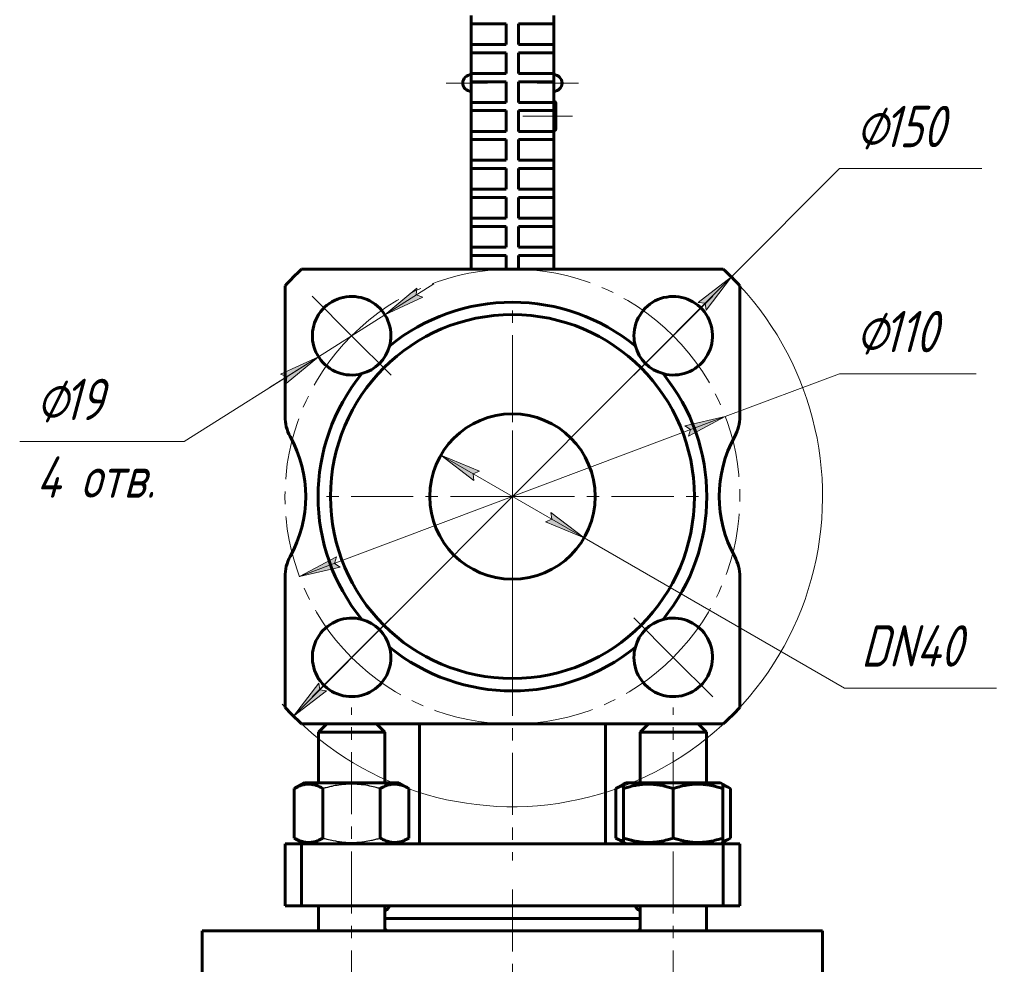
# Model space of a CAD drawing. Header units: millimetres. Extents: x 0 to 594, y 0 to 420.
# Tile 10 of 21: x 270 to 389, y 146 to 260. Entities that reach past the tile are written whole.
import ezdxf

# ---------------------------------------------------------------- set-up
doc = ezdxf.new("R2010")
doc.units = ezdxf.units.MM
for name, pattern in [('K5LT-1', [0]), ('K5LT_AXLED', [12, 7.5, -1.5, 1.5, -1.5]), ('K5LT_BASIC', [0]), ('K5LT_THIN', [0])]:
    doc.linetypes.add(name, pattern=pattern)
doc.layers.add('Системный слой', color=7, linetype='Continuous')
doc.layers.add('Системный слой (1)', color=7, linetype='Continuous', true_color=0x6c6c6c)
doc.styles.add('KDIMTEXTSTYLE', font='txt', dxfattribs={"width": 0.96, "oblique": 15, "height": 5})
doc.styles.add('KTEXTSTYLE', font='txt', dxfattribs={"width": 0.96, "height": 5})
doc.dimstyles.new('KDIMSTYLE (0.50)', dxfattribs={"dimtxt": 5, "dimasz": 1, "dimexe": 2, "dimexo": 0, "dimgap": 1, "dimtad": 1, "dimlfac": 2, "dimtxsty": 'KDIMTEXTSTYLE', "dimsah": 1, "dimcen": 0, "dimdle": 1, "dimadec": 0, "dimazin": 0, "dimtfac": 0.667, "dimtmove": 0, "dimatfit": 3, "dimfxl": 1, "dimtvp": 1, "dimtolj": 1, "dimtzin": 0, "dimarcsym": 0})

# ---------------------------------------------------------------- blocks, each defined once
blk = doc.blocks.new('U29')
at = {"layer": 'Системный слой (1)', "color": 143, "linetype": 'K5LT_BASIC', "lineweight": 60, "true_color": 0x33acca}
for p, q in [((344.78, 168.04), (344.78, 174.14)), ((344.78, 150.14), (344.78, 153.14))]:
    blk.add_line(p, q, dxfattribs=at)
blk = doc.blocks.new('U30')
at = {"layer": 'Системный слой (1)', "color": 143, "linetype": 'K5LT_BASIC', "lineweight": 60, "true_color": 0x33acca}
for p, q in [((352.78, 168.04), (352.78, 174.14)), ((352.78, 150.14), (352.78, 153.14))]:
    blk.add_line(p, q, dxfattribs=at)
blk = doc.blocks.new('U33')
at = {"layer": 'Системный слой (1)', "color": 143, "linetype": 'K5LT_BASIC', "lineweight": 60, "true_color": 0x33acca}
for p, q in [((344.2, 153.13), (344.19, 153.14)), ((344.34, 152.89), (344.2, 153.13)), ((344.54, 152.68), (344.34, 152.89)), ((344.78, 152.53), (344.54, 152.68))]:
    blk.add_line(p, q, dxfattribs=at)
blk = doc.blocks.new('U34')
at = {"layer": 'Системный слой (1)', "color": 143, "linetype": 'K5LT_BASIC', "lineweight": 60, "true_color": 0x33acca}
for p, q in [((314.14, 152.69), (313.89, 152.53)), ((314.33, 152.9), (314.14, 152.69)), ((314.47, 153.14), (314.33, 152.9))]:
    blk.add_line(p, q, dxfattribs=at)
blk = doc.blocks.new('U35')
at = {"layer": 'Системный слой (1)', "color": 143, "linetype": 'K5LT_BASIC', "lineweight": 60, "true_color": 0x33acca}
for p, q in [((342.16, 167.5), (341.85, 167.33)), ((342.47, 167.64), (342.16, 167.5)), ((342.78, 167.75), (342.47, 167.64))]:
    blk.add_line(p, q, dxfattribs=at)
blk = doc.blocks.new('U36')
at = {"layer": 'Системный слой (1)', "color": 143, "linetype": 'K5LT_BASIC', "lineweight": 60, "true_color": 0x33acca}
for p, q in [((354.78, 160.94), (355.09, 161.05)), ((355.09, 161.05), (355.4, 161.19)), ((355.4, 161.19), (355.71, 161.35))]:
    blk.add_line(p, q, dxfattribs=at)
blk = doc.blocks.new('U37')
at = {"layer": 'Системный слой (1)', "color": 143, "linetype": 'K5LT_BASIC', "lineweight": 60, "true_color": 0x33acca}
for p, q in [((355.09, 167.64), (354.78, 167.75)), ((355.4, 167.5), (355.09, 167.64)), ((355.71, 167.33), (355.4, 167.5))]:
    blk.add_line(p, q, dxfattribs=at)
blk = doc.blocks.new('U38')
at = {"layer": 'Системный слой (1)', "color": 143, "linetype": 'K5LT_BASIC', "lineweight": 60, "true_color": 0x33acca}
for p, q in [((341.85, 161.35), (342.16, 161.19)), ((342.16, 161.19), (342.47, 161.05)), ((342.47, 161.05), (342.78, 160.94))]:
    blk.add_line(p, q, dxfattribs=at)
blk = doc.blocks.new('U39')
at = {"layer": 'Системный слой (1)', "color": 143, "linetype": 'K5LT_BASIC', "lineweight": 60, "true_color": 0x33acca}
for p, q in [((313.89, 168.04), (313.89, 174.14)), ((313.89, 150.14), (313.89, 153.14))]:
    blk.add_line(p, q, dxfattribs=at)
blk = doc.blocks.new('U40')
at = {"layer": 'Системный слой (1)', "color": 143, "linetype": 'K5LT_BASIC', "lineweight": 60, "true_color": 0x33acca}
for p, q in [((305.89, 168.04), (305.89, 174.14)), ((305.89, 150.14), (305.89, 153.14))]:
    blk.add_line(p, q, dxfattribs=at)
blk = doc.blocks.new('U41')
at = {"layer": 'Системный слой (1)', "color": 143, "linetype": 'K5LT_BASIC', "lineweight": 60, "true_color": 0x33acca}
for p, q in [((313.97, 150.31), (313.89, 150.39)), ((314.05, 150.23), (313.97, 150.31)), ((314.12, 150.14), (314.05, 150.23))]:
    blk.add_line(p, q, dxfattribs=at)
blk = doc.blocks.new('U42')
at = {"layer": 'Системный слой (1)', "color": 143, "linetype": 'K5LT_BASIC', "lineweight": 60, "true_color": 0x33acca}
for p, q in [((344.62, 150.23), (344.55, 150.14)), ((344.69, 150.32), (344.62, 150.23)), ((344.78, 150.39), (344.69, 150.32))]:
    blk.add_line(p, q, dxfattribs=at)
blk = doc.blocks.new('U43')
at = {"layer": 'Системный слой (1)', "color": 143, "linetype": 'K5LT_BASIC', "lineweight": 60, "true_color": 0x33acca}
for p, q in [((334.58, 248.95), (334.58, 250.19)), ((334.58, 247.09), (334.58, 248.34))]:
    blk.add_line(p, q, dxfattribs=at)
blk = doc.blocks.new('D7')
at = {"layer": 'Системный слой (1)'}
for points in [[(325.33, 205.71), (320.67, 207.64), (324.67, 204.57), (324.57, 205.39)], [(338, 197.65), (333.99, 200.72), (334.1, 199.9), (333.34, 199.58)]]:
    blk.add_hatch(color=7, dxfattribs=at).paths.add_polyline_path(points)
at = {"layer": 'Системный слой (1)', "color": 7, "linetype": 'K5LT_THIN', "lineweight": 18, "true_color": 0xffffff}
for p, q in [((320.67, 207.64), (325.33, 205.71)), ((324.67, 204.57), (320.67, 207.64)), ((320.67, 207.64), (338, 197.65)), ((325.33, 205.71), (324.57, 205.39)), ((324.57, 205.39), (324.67, 204.57)), ((334.1, 199.9), (333.99, 200.72)), ((333.99, 200.72), (338, 197.65)), ((333.34, 199.58), (334.1, 199.9)), ((338, 197.65), (333.34, 199.58)), ((338, 197.65), (369.48, 179.49)), ((369.48, 179.49), (387.87, 179.49))]:
    blk.add_line(p, q, dxfattribs=at)
blk.add_wipeout([(371.48, 180.49), (371.48, 187.88), (385.29, 187.88), (385.29, 180.49)]).dxf.layer = 'Системный слой (1)'
at = {"layer": 'Системный слой (1)', "color": 7, "insert": (371.48, 187.08), "char_height": 5, "attachment_point": 1, "style": 'KTEXTSTYLE'}
blk.add_mtext('\\fArial|b0|c204|p34;\\H5.0;\\W1.000;\\Q15;\\fGOST Type AU|b0|i0|c204|p34;\\Q15;\\W0.960;DN40', dxfattribs=at)
blk = doc.blocks.new('KDIMARROW_01')
at = {"layer": 'Системный слой'}
blk.add_hatch(color=0, dxfattribs=at).paths.add_polyline_path([(0, 0), (-5, 0.66), (-4.5, 0), (-5, -0.66)])
at = {"layer": 'Системный слой', "color": 0, "linetype": 'K5LT_THIN', "lineweight": 18}
for p, q in [((-4.5, 0), (-5, 0.66)), ((-5, 0.66), (0, 0)), ((0, 0), (-5, -0.66)), ((-5, -0.66), (-4.5, 0))]:
    blk.add_line(p, q, dxfattribs=at)
at = {"layer": 'Системный слой (1)', "color": 0, "linetype": 'K5LT_THIN', "lineweight": 18}
blk.add_line((329.33, 202.64), (328.83, 202.64), dxfattribs=at)
blk = doc.blocks.new('D9')
at = {"layer": 'Системный слой (1)'}
for points in [[(317.71, 227.03), (318.48, 226.74), (313.9, 224.63), (317.78, 227.85)], [(301.99, 216.33), (305.87, 219.55), (301.29, 217.44), (302.07, 217.15)]]:
    blk.add_hatch(color=7, dxfattribs=at).paths.add_polyline_path(points)
at = {"layer": 'Системный слой (1)', "color": 7, "linetype": 'K5LT_THIN', "lineweight": 18, "true_color": 0xffffff}
for p, q in [((313.9, 224.63), (319.82, 228.36)), ((317.78, 227.85), (313.9, 224.63)), ((317.71, 227.03), (317.78, 227.85)), ((313.9, 224.63), (318.48, 226.74)), ((318.48, 226.74), (317.71, 227.03)), ((313.9, 224.63), (305.87, 219.55)), ((305.87, 219.55), (289.63, 209.3)), ((305.87, 219.55), (299.95, 215.82)), ((305.87, 219.55), (301.29, 217.44)), ((301.99, 216.33), (305.87, 219.55)), ((301.29, 217.44), (302.07, 217.15)), ((302.07, 217.15), (301.99, 216.33))]:
    blk.add_line(p, q, dxfattribs=at)
blk.add_wipeout([(271.75, 200.92), (271.75, 217.68), (286.99, 217.68), (286.99, 200.92)]).dxf.layer = 'Системный слой (1)'
blk.add_line((289.63, 209.3), (269.75, 209.3), dxfattribs=at)
at = {"layer": 'Системный слой (1)', "color": 7, "char_height": 5, "attachment_point": 1, "style": 'KTEXTSTYLE'}
for s, insert in [('\\fArial|b0|c204|p34;\\H5.0;\\W1.000;\\Q15;\\fGOST Type AU|b0|i0|c204|p34;\\Q15;\\W0.960;⌀', (271.75, 216.89)), ('\\fArial|b0|c204|p34;\\H5.0;\\W1.000;\\Q15;\\fGOST Type AU|b0|i0|c204|p34;\\Q15;\\W0.960;19', (275.06, 216.89)), ('\\fArial|b0|c204|p34;\\H5.0;\\W1.000;\\Q15;\\fGOST Type AU|b0|i0|c204|p34;\\Q15;\\W0.960;4 отв.', (271.75, 207.5))]:
    blk.add_mtext(s, dxfattribs=dict(at, insert=insert))
blk = doc.blocks.new('U44')
at = {"layer": 'Системный слой (1)', "color": 30, "linetype": 'K5LT_AXLED', "lineweight": 18, "true_color": 0xff8000}
for q in [(329.33, 226.64), (305.33, 202.64), (353.33, 202.64), (329.33, 178.64)]:
    blk.add_line((329.33, 202.64), q, dxfattribs=at)
blk = doc.blocks.new('U45')
at = {"layer": 'Системный слой (1)', "color": 30, "linetype": 'K5LT_AXLED', "lineweight": 18, "true_color": 0xff8000}
for p, q in [((309.89, 222.09), (305.11, 226.86)), ((348.78, 222.09), (353.55, 226.86)), ((314.66, 217.32), (309.89, 222.09)), ((344.01, 217.32), (348.78, 222.09)), ((314.66, 187.97), (309.89, 183.2)), ((344.01, 187.97), (348.78, 183.2)), ((309.89, 183.2), (305.11, 178.43)), ((348.78, 183.2), (353.55, 178.43))]:
    blk.add_line(p, q, dxfattribs=at)
for start, end in [(45, 135), (135, 225), (315, 45), (225, 315)]:
    blk.add_arc((329.33, 202.64), 27.5, start, end, dxfattribs=at)
blk = doc.blocks.new('D10')
at = {"layer": 'Системный слой (1)'}
for points in [[(352.75, 225.2), (355.81, 229.2), (351.81, 226.12), (352.63, 226.01)], [(302.86, 176.09), (306.85, 179.16), (306.03, 179.27), (305.92, 180.09)]]:
    blk.add_hatch(color=7, dxfattribs=at).paths.add_polyline_path(points)
at = {"layer": 'Системный слой (1)', "color": 7, "linetype": 'K5LT_THIN', "lineweight": 18, "true_color": 0xffffff}
for p, q in [((355.81, 229.2), (368.87, 242.3)), ((368.87, 242.3), (386.07, 242.3)), ((302.86, 176.09), (355.81, 229.2)), ((351.81, 226.12), (355.81, 229.2)), ((355.81, 229.2), (352.75, 225.2)), ((352.63, 226.01), (351.81, 226.12)), ((352.75, 225.2), (352.63, 226.01)), ((302.86, 176.09), (305.92, 180.09)), ((305.92, 180.09), (306.03, 179.27)), ((306.85, 179.16), (302.86, 176.09)), ((306.03, 179.27), (306.85, 179.16))]:
    blk.add_line(p, q, dxfattribs=at)
blk.add_arc((329.33, 202.64), 37.5, 222.0325, 42.8334, dxfattribs=at)
blk.add_arc((329.33, 202.64), 37.5, 222.0325, 42.8334, dxfattribs=at)
blk.add_wipeout([(370.87, 243.3), (370.87, 250.69), (383.54, 250.69), (383.54, 243.3)]).dxf.layer = 'Системный слой (1)'
at = {"layer": 'Системный слой (1)', "color": 7, "char_height": 5, "attachment_point": 1, "style": 'KTEXTSTYLE'}
for s, insert in [('\\fArial|b0|c204|p34;\\H5.0;\\W1.000;\\Q15;\\fGOST Type AU|b0|i0|c204|p34;\\Q15;\\W0.960;⌀', (370.87, 249.89)), ('\\fArial|b0|c204|p34;\\H5.0;\\W1.000;\\Q15;\\fGOST Type AU|b0|i0|c204|p34;\\Q15;\\W0.960;150', (374.18, 249.89))]:
    blk.add_mtext(s, dxfattribs=dict(at, insert=insert))
blk = doc.blocks.new('D11')
at = {"layer": 'Системный слой (1)'}
for points in [[(350.63, 209.94), (355.07, 212.32), (350.16, 211.18), (350.86, 210.74)], [(308.5, 194.11), (307.8, 194.55), (308.04, 195.34), (303.59, 192.97)]]:
    blk.add_hatch(color=7, dxfattribs=at).paths.add_polyline_path(points)
at = {"layer": 'Системный слой (1)', "color": 7, "linetype": 'K5LT_THIN', "lineweight": 18, "true_color": 0xffffff}
for p, q in [((355.07, 212.32), (368.87, 217.5)), ((368.87, 217.5), (385.41, 217.5)), ((303.59, 192.97), (355.07, 212.32)), ((350.16, 211.18), (355.07, 212.32)), ((355.07, 212.32), (350.63, 209.94)), ((350.86, 210.74), (350.16, 211.18)), ((350.63, 209.94), (350.86, 210.74)), ((303.59, 192.97), (308.04, 195.34)), ((308.04, 195.34), (307.8, 194.55)), ((308.5, 194.11), (303.59, 192.97)), ((307.8, 194.55), (308.5, 194.11))]:
    blk.add_line(p, q, dxfattribs=at)
blk.add_wipeout([(370.87, 218.5), (370.87, 225.89), (382.91, 225.89), (382.91, 218.5)]).dxf.layer = 'Системный слой (1)'
at = {"layer": 'Системный слой (1)', "color": 7, "char_height": 5, "attachment_point": 1, "style": 'KTEXTSTYLE'}
for s, insert in [('\\fArial|b0|c204|p34;\\H5.0;\\W1.000;\\Q15;\\fGOST Type AU|b0|i0|c204|p34;\\Q15;\\W0.960;⌀', (370.87, 225.09)), ('\\fArial|b0|c204|p34;\\H5.0;\\W1.000;\\Q15;\\fGOST Type AU|b0|i0|c204|p34;\\Q15;\\W0.960;110', (374.18, 225.09))]:
    blk.add_mtext(s, dxfattribs=dict(at, insert=insert))

msp = doc.modelspace()

# ---------------------------------------------------------------- linework, layer by layer
at = {"layer": 'Системный слой (1)', "color": 143, "linetype": 'K5LT_BASIC', "lineweight": 60, "true_color": 0x33acca}
for p, q in [((324.333, 259.8042), (324.333, 260.8042)), ((334.333, 259.8042), (334.333, 260.8042)), ((324.333, 257.3042), (324.333, 259.8042)), ((325.333, 259.8042), (324.333, 259.8042)), ((325.333, 259.8042), (328.583, 259.8042)), ((328.583, 257.3042), (328.583, 259.8042)), ((330.083, 257.3042), (330.083, 259.8042)), ((330.083, 259.8042), (333.333, 259.8042)), ((334.333, 259.8042), (333.333, 259.8042)), ((334.333, 257.3042), (334.333, 259.8042)), ((324.333, 256.3042), (324.333, 257.3042)), ((324.333, 257.3042), (325.333, 257.3042)), ((325.333, 257.3042), (328.583, 257.3042)), ((330.083, 257.3042), (333.333, 257.3042)), ((333.333, 257.3042), (334.333, 257.3042)), ((334.333, 256.3042), (334.333, 257.3042)), ((325.333, 256.3042), (324.333, 256.3042)), ((324.333, 253.8042), (324.333, 256.3042)), ((325.333, 256.3042), (328.583, 256.3042)), ((328.583, 253.8042), (328.583, 256.3042)), ((330.083, 253.8042), (330.083, 256.3042)), ((330.083, 256.3042), (333.333, 256.3042)), ((334.333, 256.3042), (333.333, 256.3042)), ((334.333, 253.8042), (334.333, 256.3042)), ((324.333, 252.8042), (324.333, 253.8042)), ((324.333, 253.8042), (325.333, 253.8042)), ((325.333, 253.8042), (328.583, 253.8042)), ((330.083, 253.8042), (333.333, 253.8042)), ((333.333, 253.8042), (334.333, 253.8042)), ((334.333, 252.8042), (334.333, 253.8042)), ((324.333, 250.3042), (324.333, 252.8042)), ((325.333, 252.8042), (324.333, 252.8042)), ((325.333, 252.8042), (328.583, 252.8042)), ((328.583, 250.3042), (328.583, 252.8042)), ((330.083, 250.3042), (330.083, 252.8042)), ((330.083, 252.8042), (333.333, 252.8042)), ((334.333, 252.8042), (333.333, 252.8042)), ((334.333, 250.3042), (334.333, 252.8042)), ((324.333, 250.3042), (325.333, 250.3042)), ((324.333, 249.3042), (324.333, 250.3042)), ((325.333, 250.3042), (328.583, 250.3042)), ((330.083, 250.3042), (333.333, 250.3042)), ((333.333, 250.3042), (334.333, 250.3042)), ((334.383, 250.394), (334.333, 250.394)), ((334.333, 249.3042), (334.333, 250.3042)), ((334.583, 247.094), (334.583, 250.194)), ((324.333, 246.8042), (324.333, 249.3042)), ((325.333, 249.3042), (324.333, 249.3042)), ((325.333, 249.3042), (328.583, 249.3042)), ((328.583, 246.8042), (328.583, 249.3042)), ((330.083, 249.3042), (333.333, 249.3042)), ((330.083, 246.8042), (330.083, 249.3042)), ((334.333, 249.3042), (333.333, 249.3042)), ((334.333, 246.8042), (334.333, 249.3042)), ((324.333, 246.8042), (325.333, 246.8042)), ((324.333, 245.8042), (324.333, 246.8042)), ((325.333, 246.8042), (328.583, 246.8042)), ((330.083, 246.8042), (333.333, 246.8042)), ((333.333, 246.8042), (334.333, 246.8042)), ((334.383, 246.894), (334.333, 246.894)), ((334.333, 245.8042), (334.333, 246.8042)), ((325.333, 245.8042), (324.333, 245.8042)), ((324.333, 243.3042), (324.333, 245.8042)), ((325.333, 245.8042), (328.583, 245.8042)), ((328.583, 243.3042), (328.583, 245.8042)), ((330.083, 243.3042), (330.083, 245.8042)), ((330.083, 245.8042), (333.333, 245.8042)), ((334.333, 245.8042), (333.333, 245.8042)), ((334.333, 243.3042), (334.333, 245.8042)), ((324.333, 242.3042), (324.333, 243.3042)), ((324.333, 243.3042), (325.333, 243.3042)), ((325.333, 243.3042), (328.583, 243.3042)), ((330.083, 243.3042), (333.333, 243.3042)), ((333.333, 243.3042), (334.333, 243.3042)), ((334.333, 242.3042), (334.333, 243.3042)), ((324.333, 239.8042), (324.333, 242.3042)), ((325.333, 242.3042), (324.333, 242.3042)), ((325.333, 242.3042), (328.583, 242.3042)), ((328.583, 239.8042), (328.583, 242.3042)), ((330.083, 239.8042), (330.083, 242.3042)), ((330.083, 242.3042), (333.333, 242.3042)), ((334.333, 242.3042), (333.333, 242.3042)), ((334.333, 239.8042), (334.333, 242.3042)), ((324.333, 238.8042), (324.333, 239.8042)), ((324.333, 239.8042), (325.333, 239.8042)), ((325.333, 239.8042), (328.583, 239.8042)), ((330.083, 239.8042), (333.333, 239.8042)), ((333.333, 239.8042), (334.333, 239.8042)), ((334.333, 238.8042), (334.333, 239.8042)), ((325.333, 238.8042), (324.333, 238.8042)), ((324.333, 236.3042), (324.333, 238.8042)), ((325.333, 238.8042), (328.583, 238.8042)), ((328.583, 236.3042), (328.583, 238.8042)), ((330.083, 238.8042), (333.333, 238.8042)), ((330.083, 236.3042), (330.083, 238.8042)), ((334.333, 238.8042), (333.333, 238.8042)), ((334.333, 236.3042), (334.333, 238.8042)), ((324.333, 235.3042), (324.333, 236.3042)), ((324.333, 236.3042), (325.333, 236.3042)), ((325.333, 236.3042), (328.583, 236.3042)), ((330.083, 236.3042), (333.333, 236.3042)), ((333.333, 236.3042), (334.333, 236.3042)), ((334.333, 235.3042), (334.333, 236.3042)), ((324.333, 232.8042), (324.333, 235.3042)), ((325.333, 235.3042), (324.333, 235.3042)), ((325.333, 235.3042), (328.583, 235.3042)), ((328.583, 232.8042), (328.583, 235.3042)), ((330.083, 235.3042), (333.333, 235.3042)), ((330.083, 232.8042), (330.083, 235.3042)), ((334.333, 235.3042), (333.333, 235.3042)), ((334.333, 232.8042), (334.333, 235.3042)), ((324.333, 232.8042), (325.333, 232.8042)), ((324.333, 231.8042), (324.333, 232.8042)), ((325.333, 232.8042), (328.583, 232.8042)), ((330.083, 232.8042), (333.333, 232.8042)), ((333.333, 232.8042), (334.333, 232.8042)), ((334.333, 231.8042), (334.333, 232.8042)), ((324.333, 230.144), (324.333, 231.8042)), ((325.333, 231.8042), (324.333, 231.8042)), ((325.333, 231.8042), (328.583, 231.8042)), ((328.583, 230.144), (328.583, 231.8042)), ((330.083, 230.144), (330.083, 231.8042)), ((330.083, 231.8042), (333.333, 231.8042)), ((334.333, 231.8042), (333.333, 231.8042)), ((334.333, 230.144), (334.333, 231.8042)), ((303.8379, 230.144), (354.8281, 230.144)), ((301.833, 212.3264), (301.833, 228.1391)), ((356.833, 228.1391), (356.833, 212.3264)), ((301.833, 177.1489), (301.833, 192.9615)), ((356.833, 192.9615), (356.833, 177.1489)), ((354.8281, 175.144), (303.8379, 175.144)), ((305.8876, 174.144), (306.8876, 175.144)), ((313.8876, 174.144), (312.8876, 175.144)), ((318.083, 160.644), (318.083, 175.144)), ((340.583, 160.644), (340.583, 175.144)), ((344.7784, 174.144), (345.7784, 175.144)), ((352.7784, 174.144), (351.7784, 175.144)), ((305.8876, 174.144), (313.8876, 174.144)), ((344.7784, 174.144), (352.7784, 174.144)), ((302.9594, 167.3349), (304.1876, 168.044)), ((315.5876, 168.044), (304.1876, 168.044)), ((316.8158, 167.3349), (315.5876, 168.044)), ((341.8502, 167.3349), (342.7784, 167.8708)), ((342.7784, 167.8708), (343.0784, 168.044)), ((342.7784, 167.3349), (342.7784, 167.8708)), ((354.4784, 168.044), (343.0784, 168.044)), ((354.7784, 167.8708), (354.4784, 168.044)), ((354.7784, 167.8708), (354.7784, 167.3349)), ((355.7067, 167.3349), (354.7784, 167.8708)), ((302.9594, 161.3531), (302.9594, 167.3349)), ((306.4235, 161.3531), (306.4235, 167.3349)), ((313.3517, 161.3531), (313.3517, 167.3349)), ((316.8158, 161.3531), (316.8158, 167.3349)), ((341.8502, 161.3531), (341.8502, 167.3349)), ((342.7784, 161.3531), (342.7784, 167.3349)), ((348.7784, 161.3531), (348.7784, 167.3349)), ((354.7784, 161.3531), (354.7784, 167.3349)), ((355.7067, 161.3531), (355.7067, 167.3349)), ((304.1876, 160.644), (302.9594, 161.3531)), ((304.1876, 160.644), (303.8876, 160.8172)), ((315.5876, 160.644), (316.8158, 161.3531)), ((342.7784, 160.8172), (341.8502, 161.3531)), ((342.7784, 160.8172), (342.7784, 161.3531)), ((343.0784, 160.644), (342.7784, 160.8172)), ((354.4784, 160.644), (354.7784, 160.8172)), ((354.7784, 161.3531), (354.7784, 160.8172)), ((354.7784, 160.8172), (355.7067, 161.3531)), ((301.833, 160.644), (303.8379, 160.644)), ((301.833, 153.144), (301.833, 160.644)), ((303.8379, 153.144), (303.8379, 160.644)), ((303.8379, 160.644), (354.8281, 160.644)), ((354.8281, 160.644), (356.833, 160.644)), ((354.8281, 153.144), (354.8281, 160.644)), ((356.833, 153.144), (356.833, 160.644)), ((301.833, 153.144), (303.8379, 153.144)), ((303.8379, 153.144), (354.8281, 153.144)), ((305.833, 153.144), (305.8876, 153.0894)), ((352.833, 153.144), (352.7784, 153.0894)), ((354.8281, 153.144), (356.833, 153.144)), ((329.333, 151.644), (313.8876, 151.644)), ((344.7784, 151.644), (329.333, 151.644)), ((291.833, 150.144), (366.833, 150.144)), ((291.833, 142.644), (291.833, 150.144)), ((305.8876, 150.1985), (305.833, 150.144)), ((352.7784, 150.1985), (352.833, 150.144)), ((366.833, 142.644), (366.833, 150.144))]:
    msp.add_line(p, q, dxfattribs=at)
at = {"layer": 'Системный слой (1)', "color": 30, "linetype": 'K5LT_AXLED', "lineweight": 18, "true_color": 0xff8000}
for p, q in [((321.333, 252.644), (326.333, 252.644)), ((332.333, 252.644), (337.333, 252.644)), ((336.583, 248.644), (330.583, 248.644)), ((309.8876, 140.244), (309.8876, 177.144)), ((348.7784, 140.244), (348.7784, 177.144)), ((329.333, 155.144), (329.333, 140.644))]:
    msp.add_line(p, q, dxfattribs=at)
at = {"layer": 'Системный слой (1)', "color": 143, "linetype": 'K5LT_BASIC', "lineweight": 60, "true_color": 0x33acca}
for radius in [22, 10]:
    msp.add_circle((329.333, 202.644), radius, dxfattribs=at)
for centre, radius, start, end in [((324.333, 252.644), 1, 90, 180), ((334.333, 252.644), 1, 0, 90), ((324.333, 252.644), 1, 180, 270), ((334.333, 252.644), 1, 270, 0), ((334.383, 250.194), 0.2, 0, 90), ((334.383, 250.194), 0.2, 0, 90), ((334.383, 247.094), 0.2, 270, 0), ((334.383, 247.094), 0.2, 270, 0), ((329.333, 202.644), 37.5, 132.833428, 137.166572), ((329.333, 202.644), 37.5, 42.833428, 47.166572), ((309.8876, 222.0894), 4.75, 0, 285.137737), ((348.7784, 222.0894), 4.75, 254.862263, 180), ((329.333, 202.644), 23.5, 90, 129.223817), ((329.333, 202.644), 23.5, 50.776183, 90), ((309.8876, 222.0894), 4.75, 344.862263, 0), ((348.7784, 222.0894), 4.75, 180, 195.137737), ((309.8876, 222.0894), 4.75, 285.137737, 344.862263), ((348.7784, 222.0894), 4.75, 195.137737, 254.862263), ((329.333, 202.644), 23.5, 140.776183, 219.223817), ((329.333, 202.644), 23.5, 320.776183, 39.223817), ((306.833, 212.3264), 5, 180, 208.955024), ((351.833, 212.3264), 5, 331.044976, 0), ((289.333, 202.644), 15, 331.044976, 28.955024), ((369.333, 202.644), 15, 151.044976, 208.955024), ((306.833, 192.9615), 5, 151.044976, 180), ((351.833, 192.9615), 5, 0, 28.955024), ((309.8876, 183.1985), 4.75, 74.862263, 0), ((309.8876, 183.1985), 4.75, 15.137737, 74.862263), ((348.7784, 183.1985), 4.75, 180, 105.137737), ((348.7784, 183.1985), 4.75, 105.137737, 164.862263), ((309.8876, 183.1985), 4.75, 0, 15.137737), ((329.333, 202.644), 23.5, 230.776183, 309.223817), ((348.7784, 183.1985), 4.75, 164.862263, 180), ((329.333, 202.644), 37.5, 222.833428, 227.166572), ((329.333, 202.644), 37.5, 312.833428, 317.166572)]:
    msp.add_arc(centre, radius, start, end, dxfattribs=at)
for points, knots in [([(306.4235, 167.3349), (306.2889, 167.4126), (306.066, 167.5301), (305.7722, 167.6558), (305.5718, 167.7263), (305.3802, 167.7827), (305.1856, 167.8273), (304.9621, 167.8596), (304.7512, 167.8729), (304.5491, 167.8693), (304.3561, 167.8514), (304.169, 167.8208), (303.9556, 167.7712), (303.6608, 167.6789), (303.3183, 167.532), (303.0681, 167.3976), (302.9594, 167.3349)], [0, 0, 0, 0, 2.03197676, 3.33971817, 4.35691028, 4.98286377, 6.14673398, 7.19733448, 8.23107414, 9.20464301, 10.12610383, 11.03238569, 11.92740894, 13.24282625, 15.35658079, 17, 17, 17, 17]), ([(316.8158, 167.3349), (316.6812, 167.4126), (316.4583, 167.5301), (316.1645, 167.6558), (315.9641, 167.7263), (315.7725, 167.7827), (315.5779, 167.8273), (315.3544, 167.8596), (315.1435, 167.8729), (314.9415, 167.8693), (314.7484, 167.8514), (314.5613, 167.8208), (314.3479, 167.7712), (314.0531, 167.6789), (313.7106, 167.532), (313.4604, 167.3976), (313.3517, 167.3349)], [0, 0, 0, 0, 2.03197676, 3.33971817, 4.35691028, 4.98286377, 6.14673398, 7.19733448, 8.23107414, 9.20464301, 10.12610383, 11.03238569, 11.92740894, 13.24282625, 15.35658079, 17, 17, 17, 17]), ([(348.7784, 167.3349), (348.5737, 167.4031), (348.2714, 167.4962), (347.8343, 167.6115), (347.5329, 167.6804), (347.178, 167.7495), (346.8947, 167.7939), (346.5571, 167.8338), (346.2472, 167.8596), (345.882, 167.8729), (345.532, 167.8693), (345.1977, 167.8514), (344.8736, 167.8208), (344.5039, 167.7712), (343.9934, 167.6789), (343.4002, 167.532), (342.9667, 167.3976), (342.7784, 167.3349)], [0, 0, 0, 0, 1.88979329, 2.77228609, 3.97396019, 4.61319913, 5.96225261, 6.50830656, 7.62070709, 8.71525498, 9.7460926, 10.72175699, 11.68134955, 12.62902123, 14.02181603, 16.25990907, 18, 18, 18, 18]), ([(354.7784, 167.3349), (354.5737, 167.4031), (354.2714, 167.4962), (353.8343, 167.6115), (353.5329, 167.6804), (353.178, 167.7495), (352.8947, 167.7939), (352.5571, 167.8338), (352.2472, 167.8596), (351.882, 167.8729), (351.532, 167.8693), (351.1977, 167.8514), (350.8736, 167.8208), (350.5039, 167.7712), (349.9934, 167.6789), (349.4002, 167.532), (348.9667, 167.3976), (348.7784, 167.3349)], [0, 0, 0, 0, 1.88979329, 2.77228609, 3.97396019, 4.61319913, 5.96225261, 6.50830656, 7.62070709, 8.71525498, 9.7460926, 10.72175699, 11.68134955, 12.62902123, 14.02181603, 16.25990907, 18, 18, 18, 18]), ([(302.9594, 161.3531), (303.094, 161.2754), (303.3168, 161.1579), (303.6107, 161.0321), (303.8111, 160.9616), (304.0026, 160.9053), (304.1973, 160.8606), (304.4208, 160.8283), (304.6316, 160.8151), (304.8337, 160.8186), (305.0267, 160.8365), (305.2138, 160.8672), (305.4273, 160.9168), (305.722, 161.009), (306.0645, 161.156), (306.3148, 161.2903), (306.4235, 161.3531)], [0, 0, 0, 0, 2.03197676, 3.33971817, 4.35691028, 4.98286377, 6.14673398, 7.19733448, 8.23107414, 9.20464301, 10.12610383, 11.03238569, 11.92740894, 13.24282625, 15.35658079, 17, 17, 17, 17]), ([(313.3517, 161.3531), (313.4863, 161.2754), (313.7091, 161.1579), (314.003, 161.0321), (314.2034, 160.9616), (314.3949, 160.9053), (314.5896, 160.8606), (314.8131, 160.8283), (315.024, 160.8151), (315.226, 160.8186), (315.419, 160.8365), (315.6061, 160.8672), (315.8196, 160.9168), (316.1143, 161.009), (316.4568, 161.156), (316.7071, 161.2903), (316.8158, 161.3531)], [0, 0, 0, 0, 2.03197676, 3.33971817, 4.35691028, 4.98286377, 6.14673398, 7.19733448, 8.23107414, 9.20464301, 10.12610383, 11.03238569, 11.92740894, 13.24282625, 15.35658079, 17, 17, 17, 17]), ([(342.7784, 161.3531), (342.9832, 161.2848), (343.2855, 161.1917), (343.7226, 161.0764), (344.024, 161.0075), (344.3789, 160.9384), (344.6622, 160.894), (344.9998, 160.8542), (345.3097, 160.8283), (345.6749, 160.8151), (346.0249, 160.8186), (346.3592, 160.8365), (346.6833, 160.8672), (347.053, 160.9168), (347.5635, 161.009), (348.1567, 161.156), (348.5902, 161.2903), (348.7784, 161.3531)], [0, 0, 0, 0, 1.88979329, 2.77228609, 3.97396019, 4.61319913, 5.96225261, 6.50830656, 7.62070709, 8.71525498, 9.7460926, 10.72175699, 11.68134955, 12.62902123, 14.02181603, 16.25990907, 18, 18, 18, 18]), ([(348.7784, 161.3531), (348.9832, 161.2848), (349.2855, 161.1917), (349.7226, 161.0764), (350.024, 161.0075), (350.3789, 160.9384), (350.6622, 160.894), (350.9998, 160.8542), (351.3097, 160.8283), (351.6749, 160.8151), (352.0249, 160.8186), (352.3592, 160.8365), (352.6833, 160.8672), (353.053, 160.9168), (353.5635, 161.009), (354.1567, 161.156), (354.5902, 161.2903), (354.7784, 161.3531)], [0, 0, 0, 0, 1.88979329, 2.77228609, 3.97396019, 4.61319913, 5.96225261, 6.50830656, 7.62070709, 8.71525498, 9.7460926, 10.72175699, 11.68134955, 12.62902123, 14.02181603, 16.25990907, 18, 18, 18, 18])]:
    msp.add_open_spline(points, degree=3, knots=knots, dxfattribs=at)
at = {"layer": 'Системный слой (1)', "color": 7, "linetype": 'K5LT-1'}
for points in [[(313.3517, 167.3349), (313.1903, 167.3815), (312.7778, 167.4943), (312.0283, 167.6673), (311.274, 167.7884), (310.6918, 167.842), (310.3676, 167.8606), (310.1577, 167.8679), (309.9816, 167.8707), (309.7922, 167.8711), (309.5546, 167.8667), (309.2693, 167.8537), (308.8597, 167.8239), (308.2664, 167.7547), (307.5905, 167.6317), (306.9571, 167.483), (306.6008, 167.3861), (306.4235, 167.3349)], [(306.4235, 161.3531), (306.5848, 161.3065), (306.9974, 161.1936), (307.7468, 161.0206), (308.5011, 160.8996), (309.0834, 160.846), (309.4075, 160.8273), (309.6174, 160.8201), (309.7935, 160.8173), (309.983, 160.8169), (310.2205, 160.8212), (310.5058, 160.8342), (310.9154, 160.864), (311.5088, 160.9333), (312.1847, 161.0563), (312.8181, 161.2049), (313.1744, 161.3019), (313.3517, 161.3531)]]:
    msp.add_open_spline(points, degree=3, knots=[0, 0, 0, 0, 3.15229629, 8.02402693, 14.43035773, 17.47429983, 18.99627089, 20.51824194, 21.40985484, 22.30146773, 24.08469353, 25.86791932, 27.65114512, 31.79250392, 37.07252473, 40.53626237, 44, 44, 44, 44], dxfattribs=at)

# ---------------------------------------------------------------- block references
at = {"layer": 'Системный слой (1)'}
for name in ['U43', 'U40', 'U39', 'U29', 'U30', 'U35', 'U37', 'U38', 'U36', 'U34', 'U33', 'U41', 'U42']:
    msp.add_blockref(name, (0, 0), dxfattribs=at)

# ---------------------------------------------------------------- next in the draw order: dimensions: what is measured, and where the dimension line sits
at = {"layer": 'Системный слой (1)', "color": 7}
dim = msp.add_diameter_dim_2p(p1=(312.007, 212.6345), p2=(346.659, 192.6534), dimstyle='KDIMSTYLE (0.50)', override={"dimtih": 1, "dimtoh": 1, "dimpost": '\\fGOST Type AU|b0|c204|p34;\\H5.0;\\W0.960;\\Q15;<>', "dimblk1": 'KDIMARROW_01', "dimblk2": 'KDIMARROW_01', "dimclrt": 7, "dimtol": 1, "dimtp": 0, "dimtm": 0, "dimtdec": 5, "dimtmove": 1, "dimatfit": 2, "dimtolj": 1}, dxfattribs=at)
dim.commit()
dim.dimension.update_dxf_attribs({"geometry": 'D7', "text_midpoint": (371.4812, 179.4937), "dimtype": 163})

# ---------------------------------------------------------------- next in the draw order: linework, layer by layer
at = {"layer": 'Системный слой (1)', "color": 30, "linetype": 'K5LT_AXLED', "lineweight": 18, "true_color": 0xff8000}
msp.add_line((329.333, 219.644), (329.333, 158.644), dxfattribs=at)

# ---------------------------------------------------------------- next in the draw order: dimensions: what is measured, and where the dimension line sits
at = {"layer": 'Системный слой (1)', "color": 7}
dim = msp.add_diameter_dim_2p(p1=(317.9206, 227.1609), p2=(301.8545, 217.0179), dimstyle='KDIMSTYLE (0.50)', override={"dimtih": 1, "dimtoh": 1, "dimpost": '\\fGOST Type AU|b0|c204|p34;\\H5.0;\\W0.960;\\Q15;<>\\X\\fGOST Type AU|b0|c204|p34;\\H5.0;\\W0.960;\\Q15;\\fGOST Type AU|b0|i0|c204|p34;\\Q15;4 отв.', "dimblk1": 'KDIMARROW_01', "dimblk2": 'KDIMARROW_01', "dimclrt": 7, "dimtol": 1, "dimtp": 0, "dimtm": 0, "dimtdec": 5, "dimtmove": 1, "dimatfit": 2, "dimtolj": 1}, dxfattribs=at)
dim.commit()
dim.dimension.update_dxf_attribs({"geometry": 'D9', "text_midpoint": (287.626, 209.2976)})

# ---------------------------------------------------------------- next in the draw order: block references
at = {"layer": 'Системный слой (1)'}
for name in ['U45', 'U44']:
    msp.add_blockref(name, (0, 0), dxfattribs=at)

# ---------------------------------------------------------------- next in the draw order: dimensions: what is measured, and where the dimension line sits
at = {"layer": 'Системный слой (1)', "color": 7}
dim = msp.add_diameter_dim_2p(p1=(276.3811, 149.53), p2=(382.2849, 255.758), dimstyle='KDIMSTYLE (0.50)', override={"dimtih": 1, "dimtoh": 1, "dimpost": '\\fGOST Type AU|b0|c204|p34;\\H5.0;\\W0.960;\\Q15;<>', "dimblk1": 'KDIMARROW_01', "dimblk2": 'KDIMARROW_01', "dimclrt": 7, "dimtol": 1, "dimtp": 0, "dimtm": 0, "dimtdec": 5, "dimtmove": 1, "dimatfit": 2, "dimtolj": 1}, dxfattribs=at)
dim.commit()
dim.dimension.update_dxf_attribs({"geometry": 'D10', "text_midpoint": (370.8722, 242.3042), "dimtype": 163})

# ---------------------------------------------------------------- next in the draw order: dimensions: what is measured, and where the dimension line sits
dim = msp.add_diameter_dim_2p(p1=(277.8491, 183.2945), p2=(380.817, 221.9935), dimstyle='KDIMSTYLE (0.50)', override={"dimtih": 1, "dimtoh": 1, "dimpost": '\\fGOST Type AU|b0|c204|p34;\\H5.0;\\W0.960;\\Q15;<>', "dimblk1": 'KDIMARROW_01', "dimblk2": 'KDIMARROW_01', "dimclrt": 7, "dimtol": 1, "dimtp": 0, "dimtm": 0, "dimtdec": 5, "dimtmove": 1, "dimatfit": 2, "dimtolj": 1}, dxfattribs=at)
dim.commit()
dim.dimension.update_dxf_attribs({"geometry": 'D11', "text_midpoint": (370.8722, 217.5042), "dimtype": 163})

doc.saveas('drawing.dxf')
